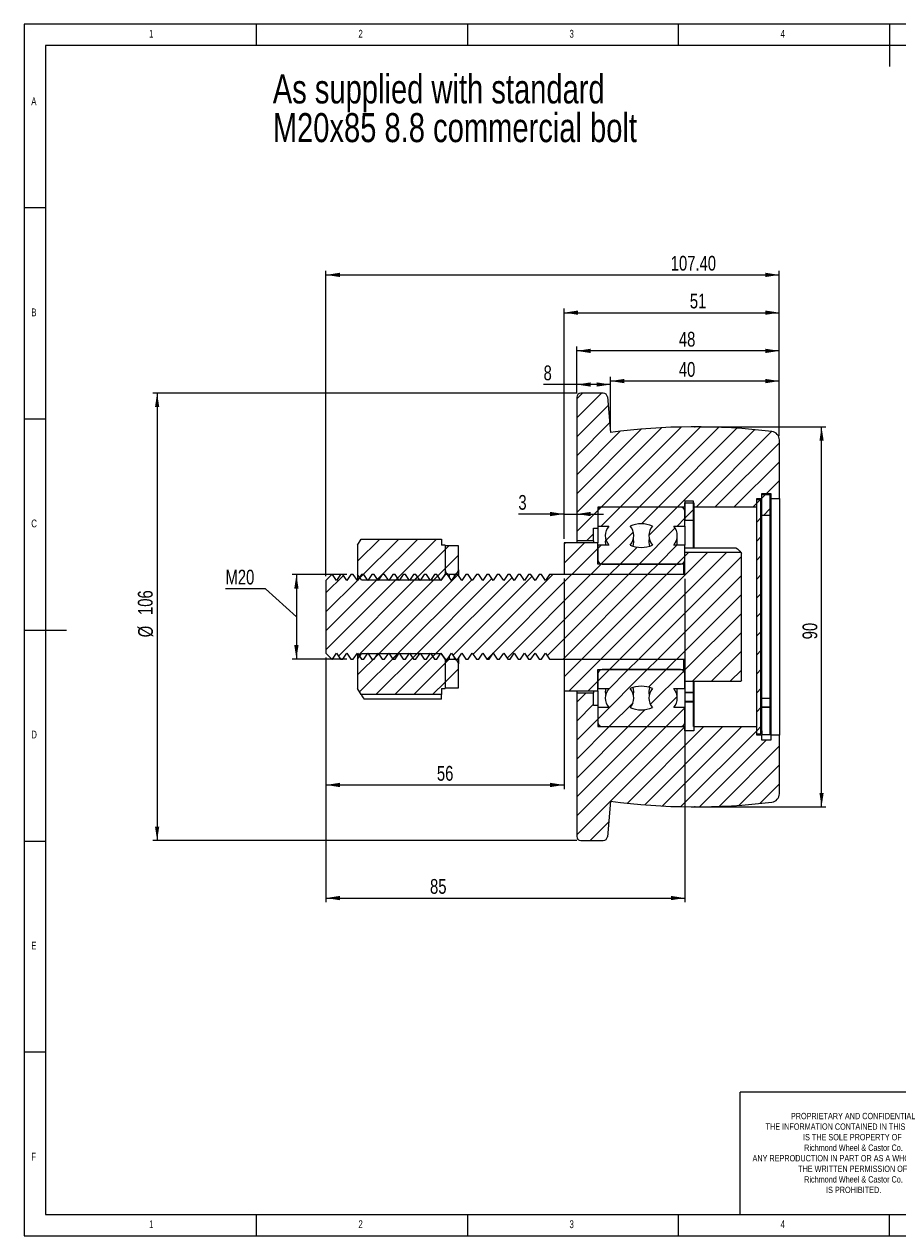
# Model space of a CAD drawing. Header units: millimetres. Extents: x 5 to 416, y 5 to 292.
# Tile 1 of 2: x 5 to 212, y 5 to 292. Entities that reach past the tile are written whole.
import ezdxf

# ---------------------------------------------------------------- set-up
doc = ezdxf.new("R2010")
doc.units = ezdxf.units.MM
doc.header["$PDSIZE"] = -1
doc.styles.add('SLDTEXTSTYLE0', font='TXT', dxfattribs={"width": 0.75})
doc.dimstyles.new('SLDDIMSTYLE0', dxfattribs={"dimtxt": 3.5, "dimasz": 3.302, "dimexe": 0, "dimexo": 0.0625, "dimgap": 0.875, "dimtad": 1, "dimrnd": 1e-09, "dimzin": 12, "dimdsep": 46, "dimtxsty": 'SLDTEXTSTYLE0', "dimsah": 1, "dimcen": 0.09, "dimadec": 0, "dimazin": 3, "dimtfac": 1, "dimtofl": 0, "dimtmove": 0, "dimatfit": 3, "dimfxl": 0, "dimfrac": 2, "dimtolj": 1, "dimtzin": 12, "dimarcsym": 0})
doc.dimstyles.new('SLDDIMSTYLE1', dxfattribs={"dimtxt": 3.5, "dimasz": 3.302, "dimexe": 0, "dimexo": 0.0625, "dimgap": 0.875, "dimtad": 1, "dimrnd": 1e-09, "dimzin": 12, "dimdsep": 46, "dimtxsty": 'SLDTEXTSTYLE0', "dimsah": 1, "dimcen": 0.09, "dimadec": 0, "dimazin": 3, "dimtfac": 1, "dimtmove": 0, "dimatfit": 0, "dimfxl": 0, "dimfrac": 2, "dimtolj": 1, "dimtzin": 12, "dimarcsym": 0})
doc.dimstyles.new('SLDDIMSTYLE2', dxfattribs={"dimtxt": 3.5, "dimasz": 3.302, "dimexe": 0, "dimexo": 0.0625, "dimgap": 0.875, "dimtad": 1, "dimrnd": 1e-09, "dimzin": 4, "dimdsep": 46, "dimtxsty": 'SLDTEXTSTYLE0', "dimsah": 1, "dimcen": 0.09, "dimadec": 0, "dimazin": 1, "dimtfac": 1, "dimtofl": 0, "dimtmove": 0, "dimatfit": 3, "dimfxl": 0, "dimfrac": 2, "dimtolj": 1, "dimtzin": 12, "dimarcsym": 0})

# ---------------------------------------------------------------- blocks, each defined once
blk = doc.blocks.new('SW_NOTE_0')
at = {"color": 0, "linetype": 'Continuous', "lineweight": 0, "char_height": 6.8792, "attachment_point": 1, "style": 'SLDTEXTSTYLE0'}
for s, insert in [('As supplied with standard', (0, 8.87)), ('M20x85 8.8 commercial bolt', (0, -0.3))]:
    blk.add_mtext(s, dxfattribs=dict(at, insert=insert))
blk = doc.blocks.new('SW_NOTE_5')
at = {"color": 0, "linetype": 'Continuous', "lineweight": 0, "char_height": 1.5, "attachment_point": 2, "style": 'SLDTEXTSTYLE0'}
for s, insert in [('PROPRIETARY AND CONFIDENTIAL', (15.73, 1.93)), ('THE INFORMATION CONTAINED IN THIS DRAWING', (15.93, -0.57)), ('Richmond Wheel & Castor Co.', (15.81, -5.57)), ('IS THE SOLE PROPERTY OF', (15.55, -3.07)), ('ANY REPRODUCTION IN PART OR AS A WHOLE WITHOUT', (15.84, -8.07)), ('THE WRITTEN PERMISSION OF', (15.62, -10.57)), ('Richmond Wheel & Castor Co.', (15.81, -13.07)), ('IS PROHIBITED.', (15.85, -15.57))]:
    blk.add_mtext(s, dxfattribs=dict(at, insert=insert))
blk = doc.blocks.new('_D')
at = {"color": 7, "linetype": 'Continuous', "lineweight": 0}
for p, q in [((164.88, 196.62), (194.88, 196.62)), ((193.88, 106.62), (193.88, 196.62)), ((164.88, 106.62), (194.88, 106.62))]:
    blk.add_line(p, q, dxfattribs=at)
for points in [[(193.88, 196.62), (193.38, 193.32), (194.39, 193.32)], [(193.88, 106.62), (194.39, 109.92), (193.38, 109.92)]]:
    blk.add_solid(points, dxfattribs=at)
at = {"color": 7, "linetype": 'Continuous', "lineweight": 0, "insert": (189.37, 146.29, 0.1), "char_height": 3.5, "attachment_point": 1, "rotation": 90, "style": 'SLDTEXTSTYLE0'}
blk.add_mtext('90', dxfattribs=at)
blk = doc.blocks.new('_D_1')
at = {"color": 7, "linetype": 'Continuous', "lineweight": 0}
for p, q in [((143.88, 196.28), (143.88, 208.47)), ((183.88, 207.47), (143.88, 207.47)), ((183.88, 194.52), (183.88, 208.47))]:
    blk.add_line(p, q, dxfattribs=at)
for points in [[(143.88, 207.47), (147.19, 206.96), (147.19, 207.98)], [(183.88, 207.47), (180.58, 207.98), (180.58, 206.96)]]:
    blk.add_solid(points, dxfattribs=at)
at = {"color": 7, "linetype": 'Continuous', "lineweight": 0, "insert": (160.08, 211.98, 0.1), "char_height": 3.5, "attachment_point": 1, "style": 'SLDTEXTSTYLE0'}
blk.add_mtext('40', dxfattribs=at)
blk = doc.blocks.new('_D_2')
at = {"color": 7, "linetype": 'Continuous', "lineweight": 0}
for p, q in [((135.88, 204.62), (135.88, 215.62)), ((183.88, 194.52), (183.88, 215.62)), ((183.88, 214.62), (135.88, 214.62))]:
    blk.add_line(p, q, dxfattribs=at)
for points in [[(135.88, 214.62), (139.19, 214.11), (139.19, 215.13)], [(183.88, 214.62), (180.58, 215.13), (180.58, 214.11)]]:
    blk.add_solid(points, dxfattribs=at)
at = {"color": 7, "linetype": 'Continuous', "lineweight": 0, "insert": (160.08, 219.13, 0.1), "char_height": 3.5, "attachment_point": 1, "style": 'SLDTEXTSTYLE0'}
blk.add_mtext('48', dxfattribs=at)
blk = doc.blocks.new('_D_3')
at = {"color": 7, "linetype": 'Continuous', "lineweight": 0}
for p, q in [((135.88, 206.65), (128.03, 206.65)), ((135.88, 204.62), (135.88, 207.65)), ((143.88, 206.65), (135.88, 206.65)), ((143.88, 196.28), (143.88, 207.65))]:
    blk.add_line(p, q, dxfattribs=at)
for points in [[(135.88, 206.65), (139.19, 206.15), (139.19, 207.16)], [(143.88, 206.65), (140.58, 207.16), (140.58, 206.15)]]:
    blk.add_solid(points, dxfattribs=at)
at = {"color": 7, "linetype": 'Continuous', "lineweight": 0, "insert": (128.03, 211.16, 0.1), "char_height": 3.5, "attachment_point": 1, "style": 'SLDTEXTSTYLE0'}
blk.add_mtext('8', dxfattribs=at)
blk = doc.blocks.new('_D_4')
at = {"color": 7, "linetype": 'Continuous', "lineweight": 0}
for p, q in [((135.88, 204.62), (35.48, 204.62)), ((36.48, 204.62), (36.48, 98.62)), ((135.88, 98.62), (35.48, 98.62))]:
    blk.add_line(p, q, dxfattribs=at)
for points in [[(36.48, 204.62), (35.98, 201.32), (36.99, 201.32)], [(36.48, 98.62), (36.99, 101.92), (35.98, 101.92)]]:
    blk.add_solid(points, dxfattribs=at)
at = {"color": 7, "linetype": 'Continuous', "lineweight": 0, "char_height": 3.5, "attachment_point": 1, "rotation": 90, "style": 'SLDTEXTSTYLE0'}
for s, insert in [('106', (31.92, 152.05, 0.1)), ('%%c', (31.97, 146.77, 0.1))]:
    blk.add_mtext(s, dxfattribs=dict(at, insert=insert))
blk = doc.blocks.new('_D_5')
at = {"color": 7, "linetype": 'Continuous', "lineweight": 0}
for p, q in [((132.88, 175.97), (122.06, 175.97)), ((132.88, 170.12), (132.88, 176.97)), ((132.88, 175.97), (135.88, 175.97)), ((135.88, 175.97), (142.23, 175.97))]:
    blk.add_line(p, q, dxfattribs=at)
for points in [[(132.88, 175.97), (129.58, 176.48), (129.58, 175.46)], [(135.88, 175.97), (139.19, 175.46), (139.19, 176.48)]]:
    blk.add_solid(points, dxfattribs=at)
at = {"color": 7, "linetype": 'Continuous', "lineweight": 0, "insert": (122.06, 180.48, 0.1), "char_height": 3.5, "attachment_point": 1, "style": 'SLDTEXTSTYLE0'}
blk.add_mtext('3', dxfattribs=at)
blk = doc.blocks.new('_D_6')
at = {"color": 7, "linetype": 'Continuous', "lineweight": 0}
for p, q in [((132.88, 170.12), (132.88, 224.67)), ((183.88, 194.52), (183.88, 224.67)), ((132.88, 223.67), (183.88, 223.67))]:
    blk.add_line(p, q, dxfattribs=at)
for points in [[(132.88, 223.67), (136.19, 223.17), (136.19, 224.18)], [(183.88, 223.67), (180.58, 224.18), (180.58, 223.17)]]:
    blk.add_solid(points, dxfattribs=at)
at = {"color": 7, "linetype": 'Continuous', "lineweight": 0, "insert": (162.68, 228.19, 0.1), "char_height": 3.5, "attachment_point": 1, "style": 'SLDTEXTSTYLE0'}
blk.add_mtext('51', dxfattribs=at)
blk = doc.blocks.new('_D_7')
at = {"color": 7, "linetype": 'Continuous', "lineweight": 0}
for p, q in [((76.48, 161.24), (76.48, 233.62)), ((76.48, 232.62), (183.88, 232.62)), ((183.88, 194.52), (183.88, 233.62))]:
    blk.add_line(p, q, dxfattribs=at)
for points in [[(76.48, 232.62), (79.79, 232.11), (79.79, 233.13)], [(183.88, 232.62), (180.58, 233.13), (180.58, 232.11)]]:
    blk.add_solid(points, dxfattribs=at)
at = {"color": 7, "linetype": 'Continuous', "lineweight": 0, "insert": (158.15, 237.13, 0.1), "char_height": 3.5, "attachment_point": 1, "style": 'SLDTEXTSTYLE0'}
blk.add_mtext('107.40', dxfattribs=at)
blk = doc.blocks.new('_D_8')
at = {"color": 7, "linetype": 'Continuous', "lineweight": 0}
for p, q in [((132.88, 160.72), (132.88, 110.79)), ((76.48, 141.99), (76.48, 110.79)), ((76.48, 111.79), (132.88, 111.79))]:
    blk.add_line(p, q, dxfattribs=at)
for points in [[(76.48, 111.79), (79.79, 111.28), (79.79, 112.3)], [(132.88, 111.79), (129.58, 112.3), (129.58, 111.28)]]:
    blk.add_solid(points, dxfattribs=at)
at = {"color": 7, "linetype": 'Continuous', "lineweight": 0, "insert": (102.76, 116.3, 0.1), "char_height": 3.5, "attachment_point": 1, "style": 'SLDTEXTSTYLE0'}
blk.add_mtext('56', dxfattribs=at)
blk = doc.blocks.new('_D_9')
at = {"color": 7, "linetype": 'Continuous', "lineweight": 0}
for p, q in [((161.48, 160.62), (161.48, 84)), ((76.48, 141.99), (76.48, 84)), ((76.48, 85), (161.48, 85))]:
    blk.add_line(p, q, dxfattribs=at)
for points in [[(76.48, 85), (79.79, 84.49), (79.79, 85.51)], [(161.48, 85), (158.18, 85.51), (158.18, 84.49)]]:
    blk.add_solid(points, dxfattribs=at)
at = {"color": 7, "linetype": 'Continuous', "lineweight": 0, "insert": (101.13, 89.51, 0.1), "char_height": 3.5, "attachment_point": 1, "style": 'SLDTEXTSTYLE0'}
blk.add_mtext('85', dxfattribs=at)
blk = doc.blocks.new('_D_10')
at = {"color": 7, "linetype": 'Continuous', "lineweight": 0}
for p, q in [((81.4, 161.62), (68.48, 161.62)), ((69.48, 161.62), (69.48, 141.62)), ((62.14, 158.26), (52.68, 158.26)), ((69.48, 151.62), (62.14, 158.26)), ((81.4, 141.62), (68.48, 141.62))]:
    blk.add_line(p, q, dxfattribs=at)
for points in [[(69.48, 161.62), (68.97, 158.32), (69.98, 158.32)], [(69.48, 141.62), (69.98, 144.92), (68.97, 144.92)]]:
    blk.add_solid(points, dxfattribs=at)
at = {"color": 7, "linetype": 'Continuous', "lineweight": 0, "insert": (52.68, 162.78, 0.1), "char_height": 3.5, "attachment_point": 1, "style": 'SLDTEXTSTYLE0'}
blk.add_mtext('M20', dxfattribs=at)

msp = doc.modelspace()

# ---------------------------------------------------------------- hatches: boundary and pattern name
at = {"linetype": 'Continuous', "lineweight": 0}
h = msp.add_hatch(dxfattribs=at)
h.set_pattern_fill('ANSI31', style=0)
edge = h.paths.add_edge_path(flags=0)
edge.add_arc((142.15, 203.618), 1, 5, 90)
edge.add_line((142.15, 204.618), (136.884, 204.618))
edge.add_arc((136.884, 203.618), 1, 90, 180)
edge.add_line((135.884, 203.618), (135.884, 169.618))
edge.add_line((135.884, 169.618), (139.884, 169.618))
edge.add_line((139.884, 169.618), (139.884, 172.618))
edge.add_line((139.884, 172.618), (140.884, 172.618))
edge.add_line((140.884, 172.618), (140.884, 177.618))
edge.add_line((140.884, 177.618), (161.484, 177.618))
edge.add_line((161.484, 177.618), (161.484, 178.618))
edge.add_line((161.484, 178.618), (163.634, 178.618))
edge.add_line((163.634, 178.618), (163.634, 177.618))
edge.add_line((163.634, 177.618), (178.534, 177.618))
edge.add_line((178.534, 177.618), (178.534, 179.618))
edge.add_line((178.534, 179.618), (179.734, 179.618))
edge.add_line((179.734, 179.618), (179.734, 180.868))
edge.add_line((179.734, 180.868), (181.884, 180.868))
edge.add_line((181.884, 180.868), (181.884, 179.618))
edge.add_line((181.884, 179.618), (183.884, 179.618))
edge.add_line((183.884, 179.618), (183.884, 193.519))
edge.add_arc((181.884, 193.519), 2, 0, 83.0143)
edge.add_arc((163.884, 46.618), 150, 83.0143, 97.66226)
edge.add_line((143.884, 195.279), (143.146, 203.705))
h = msp.add_hatch(dxfattribs=at)
h.set_pattern_fill('ANSI31', style=0)
h.paths.add_polyline_path([(161.484, 179.118), (161.484, 174.418), (163.484, 174.418), (163.484, 179.118)], flags=0)
h = msp.add_hatch(dxfattribs=at)
h.set_pattern_fill('ANSI31', style=0)
h.paths.add_polyline_path([(178.534, 123.868), (179.534, 123.868), (179.534, 179.368), (178.534, 179.368)], flags=0)
h = msp.add_hatch(dxfattribs=at)
h.set_pattern_fill('ANSI31', style=0)
h.paths.add_polyline_path([(181.734, 175.618), (181.734, 180.618), (179.734, 180.618), (179.734, 175.618)], flags=0)
h = msp.add_hatch(dxfattribs=at)
h.set_pattern_fill('ANSI31', style=0)
edge = h.paths.add_edge_path(flags=0)
edge.add_line((141.884, 164.118), (160.484, 164.118))
edge.add_arc((160.484, 165.118), 1, 270, 360)
edge.add_line((161.484, 165.118), (161.484, 168.618))
edge.add_line((161.484, 168.618), (158.849, 168.618))
edge.add_arc((156.334, 170.868), 3.375, 318.18969, 401.81031)
edge.add_line((158.849, 173.118), (161.484, 173.118))
edge.add_line((161.484, 173.118), (161.484, 176.618))
edge.add_arc((160.484, 176.618), 1, 0, 90)
edge.add_line((160.484, 177.618), (141.884, 177.618))
edge.add_arc((141.884, 176.618), 1, 90, 180)
edge.add_line((140.884, 176.618), (140.884, 173.118))
edge.add_line((140.884, 173.118), (143.518, 173.118))
edge.add_arc((146.034, 170.868), 3.375, 138.18969, 221.81031)
edge.add_line((143.518, 168.618), (140.884, 168.618))
edge.add_line((140.884, 168.618), (140.884, 165.118))
edge.add_arc((141.884, 165.118), 1, 180, 270)
edge = h.paths.add_edge_path(flags=0)
edge.add_arc((151.184, 174.778), 6.71, 246.81333, 293.18667, ccw=False)
edge.add_arc((146.034, 170.868), 3.375, 317.99926, 401.90512)
edge.add_arc((151.184, 166.952), 6.71, 66.8483, 113.1517, ccw=False)
edge.add_arc((156.334, 170.868), 3.375, 138.09488, 222.00074)
h = msp.add_hatch(dxfattribs=at)
h.set_pattern_fill('ANSI31', style=0)
h.paths.add_polyline_path([(83.984, 168.618), (83.984, 161.618), (84.859, 160.368), (103.783, 160.368), (104.658, 161.618), (104.684, 161.618), (104.684, 168.618), (103.884, 168.618), (103.884, 170.051), (84.811, 170.051)], flags=0)
h = msp.add_hatch(dxfattribs=at)
h.set_pattern_fill('ANSI31', style=0)
h.paths.add_polyline_path([(161.484, 136.348), (174.728, 136.348), (174.884, 136.618), (174.884, 166.618), (174.728, 166.888), (161.484, 166.888), (161.484, 161.618), (129.446, 161.618), (128.484, 160.244), (127.522, 161.618), (126.97, 161.618), (126.008, 160.244), (125.045, 161.618), (124.493, 161.618), (123.531, 160.244), (122.569, 161.618), (122.017, 161.618), (121.055, 160.244), (120.093, 161.618), (119.541, 161.618), (118.579, 160.244), (117.617, 161.618), (117.065, 161.618), (116.103, 160.244), (115.141, 161.618), (114.589, 161.618), (113.627, 160.244), (112.664, 161.618), (112.112, 161.618), (111.15, 160.244), (110.188, 161.618), (109.636, 161.618), (108.674, 160.244), (107.712, 161.618), (107.16, 161.618), (106.198, 160.244), (105.236, 161.618), (104.684, 161.618), (103.722, 160.244), (102.76, 161.618), (102.208, 161.618), (101.246, 160.244), (100.284, 161.618), (99.731, 161.618), (98.769, 160.244), (97.807, 161.618), (97.255, 161.618), (96.293, 160.244), (95.331, 161.618), (94.779, 161.618), (93.817, 160.244), (92.855, 161.618), (92.303, 161.618), (91.341, 160.244), (90.379, 161.618), (89.827, 161.618), (88.865, 160.244), (87.903, 161.618), (87.351, 161.618), (86.388, 160.244), (85.426, 161.618), (84.874, 161.618), (83.912, 160.244), (82.95, 161.618), (82.398, 161.618), (81.436, 160.244), (80.474, 161.618), (79.922, 161.618), (78.96, 160.244), (77.998, 161.618), (77.858, 161.618), (76.484, 160.244), (76.484, 142.992), (77.858, 141.618), (77.998, 141.618), (78.96, 142.992), (79.922, 141.618), (80.474, 141.618), (81.436, 142.992), (82.398, 141.618), (82.95, 141.618), (83.912, 142.992), (84.874, 141.618), (85.426, 141.618), (86.388, 142.992), (87.351, 141.618), (87.903, 141.618), (88.865, 142.992), (89.827, 141.618), (90.379, 141.618), (91.341, 142.992), (92.303, 141.618), (92.855, 141.618), (93.817, 142.992), (94.779, 141.618), (95.331, 141.618), (96.293, 142.992), (97.255, 141.618), (97.807, 141.618), (98.769, 142.992), (99.731, 141.618), (100.284, 141.618), (101.246, 142.992), (102.208, 141.618), (102.76, 141.618), (103.722, 142.992), (104.684, 141.618), (105.236, 141.618), (106.198, 142.992), (107.16, 141.618), (107.712, 141.618), (108.674, 142.992), (109.636, 141.618), (110.188, 141.618), (111.15, 142.992), (112.112, 141.618), (112.664, 141.618), (113.627, 142.992), (114.589, 141.618), (115.141, 141.618), (116.103, 142.992), (117.065, 141.618), (117.617, 141.618), (118.579, 142.992), (119.541, 141.618), (120.093, 141.618), (121.055, 142.992), (122.017, 141.618), (122.569, 141.618), (123.531, 142.992), (124.493, 141.618), (125.045, 141.618), (126.008, 142.992), (126.97, 141.618), (127.522, 141.618), (128.484, 142.992), (129.446, 141.618), (161.484, 141.618)], flags=0)
h = msp.add_hatch(dxfattribs=at)
h.set_pattern_fill('ANSI31', style=0)
edge = h.paths.add_edge_path(flags=0)
edge.add_line((107.884, 168.418), (104.684, 168.418))
edge.add_line((104.684, 168.418), (104.684, 162.718))
edge.add_arc((105.684, 162.718), 1, 180, 270)
edge.add_line((105.684, 161.718), (106.884, 161.718))
edge.add_arc((106.884, 162.718), 1, 270, 360)
edge.add_line((107.884, 162.718), (107.884, 168.418))
h = msp.add_hatch(dxfattribs=at)
h.set_pattern_fill('ANSI31', style=0)
h.paths.add_polyline_path([(132.884, 169.118), (132.884, 161.718), (161.284, 161.718), (161.284, 164.118), (140.884, 164.118), (140.884, 169.118)], flags=0)
h = msp.add_hatch(dxfattribs=at)
h.set_pattern_fill('ANSI31', style=0)
h.paths.add_polyline_path([(84.811, 133.185), (103.884, 133.185), (103.884, 134.618), (104.684, 134.618), (104.684, 141.618), (104.658, 141.618), (103.783, 142.868), (84.859, 142.868), (83.984, 141.618), (83.984, 134.618)], flags=0)
h = msp.add_hatch(dxfattribs=at)
h.set_pattern_fill('ANSI31', style=0)
edge = h.paths.add_edge_path(flags=0)
edge.add_line((104.684, 134.818), (107.884, 134.818))
edge.add_line((107.884, 134.818), (107.884, 140.518))
edge.add_arc((106.884, 140.518), 1, 0, 90)
edge.add_line((106.884, 141.518), (105.684, 141.518))
edge.add_arc((105.684, 140.518), 1, 90, 180)
edge.add_line((104.684, 140.518), (104.684, 134.818))
h = msp.add_hatch(dxfattribs=at)
h.set_pattern_fill('ANSI31', style=0)
h.paths.add_polyline_path([(132.884, 141.518), (132.884, 134.118), (140.884, 134.118), (140.884, 139.118), (161.284, 139.118), (161.284, 141.518)], flags=0)
h = msp.add_hatch(dxfattribs=at)
h.set_pattern_fill('ANSI31', style=0)
edge = h.paths.add_edge_path(flags=0)
edge.add_line((140.884, 138.118), (140.884, 134.618))
edge.add_line((140.884, 134.618), (143.518, 134.618))
edge.add_arc((146.034, 132.368), 3.375, 138.18969, 221.81031)
edge.add_line((143.518, 130.118), (140.884, 130.118))
edge.add_line((140.884, 130.118), (140.884, 126.618))
edge.add_arc((141.884, 126.618), 1, 180, 270)
edge.add_line((141.884, 125.618), (160.484, 125.618))
edge.add_arc((160.484, 126.618), 1, 270, 360)
edge.add_line((161.484, 126.618), (161.484, 130.118))
edge.add_line((161.484, 130.118), (158.849, 130.118))
edge.add_arc((156.334, 132.368), 3.375, 318.18969, 401.81031)
edge.add_line((158.849, 134.618), (161.484, 134.618))
edge.add_line((161.484, 134.618), (161.484, 138.118))
edge.add_arc((160.484, 138.118), 1, 0, 90)
edge.add_line((160.484, 139.118), (141.884, 139.118))
edge.add_arc((141.884, 138.118), 1, 90, 180)
edge = h.paths.add_edge_path(flags=0)
edge.add_arc((151.184, 136.283), 6.71, 246.8483, 293.1517, ccw=False)
edge.add_arc((146.034, 132.368), 3.375, 318.09488, 402.00074)
edge.add_arc((151.184, 128.458), 6.71, 66.81333, 113.18667, ccw=False)
edge.add_arc((156.334, 132.368), 3.375, 137.99926, 221.90512)
h = msp.add_hatch(dxfattribs=at)
h.set_pattern_fill('ANSI31', style=0)
edge = h.paths.add_edge_path(flags=0)
edge.add_arc((163.884, 256.618), 150, 262.33774, 276.9857)
edge.add_arc((181.884, 109.717), 2, 276.9857, 360)
edge.add_line((183.884, 109.717), (183.884, 123.618))
edge.add_line((183.884, 123.618), (181.884, 123.618))
edge.add_line((181.884, 123.618), (181.884, 122.368))
edge.add_line((181.884, 122.368), (179.734, 122.368))
edge.add_line((179.734, 122.368), (179.734, 123.618))
edge.add_line((179.734, 123.618), (178.534, 123.618))
edge.add_line((178.534, 123.618), (178.534, 125.618))
edge.add_line((178.534, 125.618), (163.634, 125.618))
edge.add_line((163.634, 125.618), (163.634, 124.618))
edge.add_line((163.634, 124.618), (161.484, 124.618))
edge.add_line((161.484, 124.618), (161.484, 125.618))
edge.add_line((161.484, 125.618), (140.884, 125.618))
edge.add_line((140.884, 125.618), (140.884, 130.618))
edge.add_line((140.884, 130.618), (139.884, 130.618))
edge.add_line((139.884, 130.618), (139.884, 133.618))
edge.add_line((139.884, 133.618), (135.884, 133.618))
edge.add_line((135.884, 133.618), (135.884, 99.618))
edge.add_arc((136.884, 99.618), 1, 180, 270)
edge.add_line((136.884, 98.618), (142.15, 98.618))
edge.add_arc((142.15, 99.618), 1, 270, 355)
edge.add_line((143.146, 99.531), (143.884, 107.957))

# ---------------------------------------------------------------- linework, layer by layer
at = {"color": 7, "linetype": 'Continuous', "lineweight": 0}
for p, q in [((415, 292), (5, 292)), ((5, 292), (5, 5)), ((60, 287), (60, 292)), ((110, 292), (110, 287)), ((160, 287), (160, 292)), ((210, 292), (210, 282)), ((410, 287), (10, 287)), ((10, 287), (10, 10)), ((10, 248.5), (5, 248.5)), ((5, 198.5), (10, 198.5)), ((5, 148.5), (15, 148.5)), ((5, 98.5), (10, 98.5)), ((10, 48.5), (5, 48.5)), ((282.4, 39), (174.59, 39)), ((174.59, 10), (174.59, 39)), ((10, 10), (227.8, 10)), ((60, 5), (60, 10)), ((110, 10), (110, 5)), ((160, 5), (160, 10)), ((210, 5), (210, 10)), ((5, 5), (415, 5))]:
    msp.add_line(p, q, dxfattribs=at)
at = {"color": 7, "linetype": 'Continuous', "lineweight": 15}
for p, q in [((142.15, 204.618), (136.884, 204.618)), ((135.884, 203.618), (135.884, 169.618)), ((143.146, 203.705), (143.884, 195.279)), ((183.884, 179.618), (183.884, 193.519)), ((179.734, 180.868), (181.884, 180.868)), ((179.734, 179.618), (179.734, 180.868)), ((181.884, 180.868), (181.884, 179.618)), ((161.484, 179.118), (163.484, 179.118)), ((161.484, 179.118), (161.484, 174.418)), ((161.484, 178.618), (163.634, 178.618)), ((161.484, 177.618), (161.484, 178.618)), ((163.484, 179.118), (163.484, 174.418)), ((163.634, 178.618), (163.634, 177.618)), ((178.534, 179.618), (179.734, 179.618)), ((178.534, 177.618), (178.534, 179.618)), ((179.534, 179.368), (178.534, 179.368)), ((178.534, 123.868), (178.534, 179.368)), ((179.534, 123.868), (179.534, 179.368)), ((179.734, 180.618), (181.734, 180.618)), ((179.734, 175.618), (179.734, 180.618)), ((181.734, 175.618), (181.734, 180.618)), ((181.884, 179.618), (183.884, 179.618)), ((181.884, 179.618), (181.884, 123.618)), ((183.884, 179.618), (183.884, 123.618)), ((161.484, 177.618), (140.884, 177.618)), ((140.884, 177.618), (140.884, 172.618)), ((140.884, 176.618), (140.884, 173.118)), ((160.484, 177.618), (141.884, 177.618)), ((161.484, 173.118), (161.484, 176.618)), ((178.534, 177.618), (163.634, 177.618)), ((163.634, 177.618), (163.634, 167.975)), ((179.734, 132.3), (179.734, 175.618)), ((181.734, 175.618), (179.734, 175.618)), ((181.734, 132.3), (181.734, 175.618)), ((139.884, 172.618), (140.884, 172.618)), ((139.884, 169.618), (139.884, 172.618)), ((140.884, 173.118), (143.518, 173.118)), ((140.884, 172.618), (140.884, 169.118)), ((158.849, 173.118), (161.484, 173.118)), ((163.484, 174.418), (161.484, 174.418)), ((161.484, 173.118), (161.484, 168.618)), ((163.484, 174.418), (163.484, 167.975)), ((83.984, 168.618), (84.811, 170.051)), ((84.811, 170.051), (103.884, 170.051)), ((103.884, 170.051), (103.884, 168.618)), ((139.884, 169.618), (135.884, 169.618)), ((135.884, 169.618), (135.884, 169.118)), ((139.884, 169.618), (139.884, 169.118)), ((83.984, 168.618), (83.984, 161.618)), ((104.684, 168.618), (103.884, 168.618)), ((104.684, 168.618), (104.684, 161.618)), ((107.884, 168.418), (104.684, 168.418)), ((104.684, 168.418), (104.684, 162.718)), ((107.884, 162.718), (107.884, 168.418)), ((140.884, 169.118), (132.884, 169.118)), ((132.884, 169.118), (132.884, 161.718)), ((140.884, 164.118), (140.884, 169.118)), ((140.884, 168.618), (140.884, 165.118)), ((143.518, 168.618), (140.884, 168.618)), ((161.484, 168.618), (158.849, 168.618)), ((161.484, 165.118), (161.484, 168.618)), ((161.484, 167.975), (173.544, 167.975)), ((174.728, 166.888), (161.484, 166.888)), ((161.484, 161.618), (161.484, 166.888)), ((174.728, 166.888), (174.884, 166.618)), ((174.884, 136.618), (174.884, 166.618)), ((161.284, 164.118), (140.884, 164.118)), ((141.884, 164.118), (160.484, 164.118)), ((161.284, 161.718), (161.284, 164.118)), ((77.858, 161.618), (76.484, 160.244)), ((77.998, 161.618), (77.858, 161.618)), ((78.96, 160.244), (77.998, 161.618)), ((79.922, 161.618), (78.96, 160.244)), ((80.474, 161.618), (79.922, 161.618)), ((81.436, 160.244), (80.474, 161.618)), ((82.398, 161.618), (81.436, 160.244)), ((82.95, 161.618), (82.398, 161.618)), ((83.912, 160.244), (82.95, 161.618)), ((84.874, 161.618), (83.912, 160.244)), ((84.859, 160.368), (83.984, 161.618)), ((83.984, 161.618), (83.984, 160.346)), ((85.426, 161.618), (84.874, 161.618)), ((86.388, 160.244), (85.426, 161.618)), ((87.351, 161.618), (86.388, 160.244)), ((87.903, 161.618), (87.351, 161.618)), ((88.865, 160.244), (87.903, 161.618)), ((89.827, 161.618), (88.865, 160.244)), ((90.379, 161.618), (89.827, 161.618)), ((91.341, 160.244), (90.379, 161.618)), ((92.303, 161.618), (91.341, 160.244)), ((92.855, 161.618), (92.303, 161.618)), ((93.817, 160.244), (92.855, 161.618)), ((94.779, 161.618), (93.817, 160.244)), ((95.331, 161.618), (94.779, 161.618)), ((96.293, 160.244), (95.331, 161.618)), ((97.255, 161.618), (96.293, 160.244)), ((97.807, 161.618), (97.255, 161.618)), ((98.769, 160.244), (97.807, 161.618)), ((99.731, 161.618), (98.769, 160.244)), ((100.284, 161.618), (99.731, 161.618)), ((101.246, 160.244), (100.284, 161.618)), ((102.208, 161.618), (101.246, 160.244)), ((102.76, 161.618), (102.208, 161.618)), ((103.722, 160.244), (102.76, 161.618)), ((104.684, 161.618), (103.722, 160.244)), ((104.658, 161.618), (103.783, 160.368)), ((104.658, 161.618), (104.658, 161.581)), ((104.684, 161.618), (104.658, 161.618)), ((104.684, 161.618), (104.684, 161.618)), ((105.236, 161.618), (104.684, 161.618)), ((106.198, 160.244), (105.236, 161.618)), ((105.684, 161.718), (106.884, 161.718)), ((107.16, 161.618), (106.198, 160.244)), ((107.712, 161.618), (107.16, 161.618)), ((108.674, 160.244), (107.712, 161.618)), ((107.884, 162.718), (107.884, 161.373)), ((109.636, 161.618), (108.674, 160.244)), ((110.188, 161.618), (109.636, 161.618)), ((111.15, 160.244), (110.188, 161.618)), ((112.112, 161.618), (111.15, 160.244)), ((112.664, 161.618), (112.112, 161.618)), ((113.627, 160.244), (112.664, 161.618)), ((114.589, 161.618), (113.627, 160.244)), ((115.141, 161.618), (114.589, 161.618)), ((116.103, 160.244), (115.141, 161.618)), ((117.065, 161.618), (116.103, 160.244)), ((117.617, 161.618), (117.065, 161.618)), ((118.579, 160.244), (117.617, 161.618)), ((119.541, 161.618), (118.579, 160.244)), ((120.093, 161.618), (119.541, 161.618)), ((121.055, 160.244), (120.093, 161.618)), ((122.017, 161.618), (121.055, 160.244)), ((122.569, 161.618), (122.017, 161.618)), ((123.531, 160.244), (122.569, 161.618)), ((124.493, 161.618), (123.531, 160.244)), ((125.045, 161.618), (124.493, 161.618)), ((126.008, 160.244), (125.045, 161.618)), ((126.97, 161.618), (126.008, 160.244)), ((127.522, 161.618), (126.97, 161.618)), ((128.484, 160.244), (127.522, 161.618)), ((129.446, 161.618), (128.484, 160.244)), ((161.484, 161.618), (129.446, 161.618)), ((132.884, 161.718), (161.284, 161.718)), ((132.884, 161.718), (132.884, 161.618)), ((161.284, 161.718), (161.284, 161.618)), ((76.484, 160.244), (76.484, 142.992)), ((84.859, 160.368), (103.783, 160.368)), ((103.783, 160.368), (103.783, 160.331)), ((76.484, 142.992), (77.858, 141.618)), ((77.858, 141.618), (77.998, 141.618)), ((77.998, 141.618), (78.96, 142.992)), ((78.96, 142.992), (79.922, 141.618)), ((79.922, 141.618), (80.474, 141.618)), ((80.474, 141.618), (81.436, 142.992)), ((81.436, 142.992), (82.398, 141.618)), ((82.398, 141.618), (82.95, 141.618)), ((82.95, 141.618), (83.912, 142.992)), ((83.912, 142.992), (84.874, 141.618)), ((83.984, 142.89), (83.984, 141.618)), ((83.984, 141.618), (84.859, 142.868)), ((83.984, 141.618), (83.984, 134.618)), ((103.783, 142.868), (84.859, 142.868)), ((84.874, 141.618), (85.426, 141.618)), ((85.426, 141.618), (86.388, 142.992)), ((86.388, 142.992), (87.351, 141.618)), ((87.351, 141.618), (87.903, 141.618)), ((87.903, 141.618), (88.865, 142.992)), ((88.865, 142.992), (89.827, 141.618)), ((89.827, 141.618), (90.379, 141.618)), ((90.379, 141.618), (91.341, 142.992)), ((91.341, 142.992), (92.303, 141.618)), ((92.303, 141.618), (92.855, 141.618)), ((92.855, 141.618), (93.817, 142.992)), ((93.817, 142.992), (94.779, 141.618)), ((94.779, 141.618), (95.331, 141.618)), ((95.331, 141.618), (96.293, 142.992)), ((96.293, 142.992), (97.255, 141.618)), ((97.255, 141.618), (97.807, 141.618)), ((97.807, 141.618), (98.769, 142.992)), ((98.769, 142.992), (99.731, 141.618)), ((99.731, 141.618), (100.284, 141.618)), ((100.284, 141.618), (101.246, 142.992)), ((101.246, 142.992), (102.208, 141.618)), ((102.208, 141.618), (102.76, 141.618)), ((102.76, 141.618), (103.722, 142.992)), ((103.722, 142.992), (104.684, 141.618)), ((103.783, 142.904), (103.783, 142.868)), ((103.783, 142.868), (104.658, 141.618)), ((104.658, 141.654), (104.658, 141.618)), ((104.658, 141.618), (104.684, 141.618)), ((104.684, 141.618), (104.684, 134.618)), ((104.684, 141.618), (104.684, 141.618)), ((104.684, 141.618), (105.236, 141.618)), ((105.236, 141.618), (106.198, 142.992)), ((106.884, 141.518), (105.684, 141.518)), ((106.198, 142.992), (107.16, 141.618)), ((107.16, 141.618), (107.712, 141.618)), ((107.712, 141.618), (108.674, 142.992)), ((107.884, 141.863), (107.884, 140.518)), ((108.674, 142.992), (109.636, 141.618)), ((109.636, 141.618), (110.188, 141.618)), ((110.188, 141.618), (111.15, 142.992)), ((111.15, 142.992), (112.112, 141.618)), ((112.112, 141.618), (112.664, 141.618)), ((112.664, 141.618), (113.627, 142.992)), ((113.627, 142.992), (114.589, 141.618)), ((114.589, 141.618), (115.141, 141.618)), ((115.141, 141.618), (116.103, 142.992)), ((116.103, 142.992), (117.065, 141.618)), ((117.065, 141.618), (117.617, 141.618)), ((117.617, 141.618), (118.579, 142.992)), ((118.579, 142.992), (119.541, 141.618)), ((119.541, 141.618), (120.093, 141.618)), ((120.093, 141.618), (121.055, 142.992)), ((121.055, 142.992), (122.017, 141.618)), ((122.017, 141.618), (122.569, 141.618)), ((122.569, 141.618), (123.531, 142.992)), ((123.531, 142.992), (124.493, 141.618)), ((124.493, 141.618), (125.045, 141.618)), ((125.045, 141.618), (126.008, 142.992)), ((126.008, 142.992), (126.97, 141.618)), ((126.97, 141.618), (127.522, 141.618)), ((127.522, 141.618), (128.484, 142.992)), ((128.484, 142.992), (129.446, 141.618)), ((129.446, 141.618), (161.484, 141.618)), ((132.884, 141.618), (132.884, 141.518)), ((161.284, 141.518), (132.884, 141.518)), ((132.884, 141.518), (132.884, 134.118)), ((161.284, 141.618), (161.284, 141.518)), ((161.284, 139.118), (161.284, 141.518)), ((161.484, 136.348), (161.484, 141.618)), ((104.684, 140.518), (104.684, 134.818)), ((107.884, 134.818), (107.884, 140.518)), ((140.884, 139.118), (161.284, 139.118)), ((140.884, 134.118), (140.884, 139.118)), ((140.884, 138.118), (140.884, 134.618)), ((160.484, 139.118), (141.884, 139.118)), ((161.484, 134.618), (161.484, 138.118)), ((161.484, 136.348), (174.728, 136.348)), ((163.484, 136.348), (163.484, 133.717)), ((163.634, 136.348), (163.634, 125.618)), ((174.884, 136.618), (174.728, 136.348)), ((84.811, 133.185), (83.984, 134.618)), ((103.884, 133.185), (84.811, 133.185)), ((103.884, 132.145), (85.502, 132.145)), ((103.884, 134.618), (104.684, 134.618)), ((103.884, 134.618), (103.884, 133.185)), ((103.884, 132.145), (103.884, 133.185)), ((104.684, 134.818), (107.884, 134.818)), ((132.884, 134.118), (140.884, 134.118)), ((135.884, 134.118), (135.884, 133.618)), ((135.884, 133.618), (139.884, 133.618)), ((135.884, 133.618), (135.884, 99.618)), ((139.884, 134.118), (139.884, 133.618)), ((139.884, 130.618), (139.884, 133.618)), ((140.884, 134.618), (143.518, 134.618)), ((140.884, 134.118), (140.884, 130.618)), ((158.849, 134.618), (161.484, 134.618)), ((161.484, 134.618), (161.484, 133.717)), ((163.484, 133.717), (161.484, 133.717)), ((161.484, 133.717), (161.484, 133.703)), ((161.484, 133.703), (163.484, 133.703)), ((161.484, 133.703), (161.484, 131.629)), ((163.484, 133.717), (163.484, 133.703)), ((163.484, 133.703), (163.484, 131.629)), ((181.734, 132.3), (179.734, 132.3)), ((179.734, 132.287), (179.734, 132.3)), ((181.734, 132.287), (179.734, 132.287)), ((179.734, 130.23), (179.734, 132.287)), ((181.734, 132.287), (181.734, 132.3)), ((181.734, 130.23), (181.734, 132.287)), ((140.884, 130.618), (139.884, 130.618)), ((140.884, 130.618), (140.884, 125.618)), ((140.884, 130.118), (140.884, 126.618)), ((143.518, 130.118), (140.884, 130.118)), ((161.484, 130.118), (158.849, 130.118)), ((161.484, 131.629), (163.484, 131.629)), ((161.484, 131.629), (161.484, 131.505)), ((161.484, 131.505), (163.484, 131.505)), ((161.484, 131.505), (161.484, 130.928)), ((161.484, 130.928), (161.484, 130.118)), ((161.484, 126.618), (161.484, 130.118)), ((163.484, 131.629), (163.484, 131.505)), ((163.484, 131.505), (163.484, 125.635)), ((181.734, 130.23), (179.734, 130.23)), ((179.734, 130.107), (179.734, 130.23)), ((181.734, 130.107), (179.734, 130.107)), ((179.734, 124.608), (179.734, 130.107)), ((181.734, 130.107), (181.734, 130.23)), ((181.734, 123.644), (181.734, 130.107)), ((161.484, 126.597), (161.484, 125.618)), ((140.884, 125.618), (161.484, 125.618)), ((141.884, 125.618), (160.484, 125.618)), ((161.484, 124.618), (161.484, 125.618)), ((163.634, 124.618), (161.484, 124.618)), ((163.634, 125.618), (178.534, 125.618)), ((163.634, 125.618), (163.634, 124.618)), ((178.534, 123.618), (178.534, 125.618)), ((178.534, 123.868), (179.534, 123.868)), ((179.734, 123.618), (178.534, 123.618)), ((179.734, 124.608), (179.734, 123.618)), ((181.734, 123.644), (179.734, 123.644)), ((179.734, 122.368), (179.734, 123.618)), ((183.884, 123.618), (181.884, 123.618)), ((181.884, 123.618), (181.884, 122.368)), ((183.884, 109.717), (183.884, 123.618)), ((181.884, 122.368), (179.734, 122.368)), ((143.884, 107.957), (143.146, 99.531)), ((136.884, 98.618), (142.15, 98.618))]:
    msp.add_line(p, q, dxfattribs=at)
at = {"color": 8, "linetype": 'Continuous', "lineweight": 15}
for p, q in [((105.684, 161.718), (105.684, 160.978)), ((106.884, 161.718), (106.884, 161.223)), ((105.684, 142.257), (105.684, 141.518)), ((106.884, 142.013), (106.884, 141.518))]:
    msp.add_line(p, q, dxfattribs=at)
at = {"color": 7, "linetype": 'Continuous', "lineweight": 15, "flags": 128}
for points in [[(149.242, 168.355), (149.351, 168.782), (149.409, 169.403)], [(149.409, 169.403), (149.351, 170.023), (149.328, 170.135)], [(159.616, 168.618), (159.651, 168.782), (159.709, 169.403)], [(159.709, 169.403), (159.651, 170.023), (159.628, 170.135)], [(149.409, 133.833), (149.351, 134.453), (149.242, 134.881)], [(149.328, 133.101), (149.351, 133.213), (149.409, 133.833)], [(159.709, 133.833), (159.651, 134.453), (159.616, 134.618)], [(159.628, 133.101), (159.651, 133.213), (159.709, 133.833)]]:
    msp.add_lwpolyline(points, dxfattribs=at)
at = {"color": 7, "linetype": 'Continuous', "lineweight": 15}
for centre, radius, start, end in [((136.884, 203.618), 1, 90, 180), ((142.15, 203.618), 1, 5, 90), ((163.884, 46.618), 150, 83.0143, 97.66226), ((181.884, 193.519), 2, 0, 83.0143), ((141.884, 176.618), 1, 90, 180), ((160.484, 176.618), 1, 0, 90), ((146.034, 170.868), 3.375, 138.18969, 221.81031), ((146.034, 170.868), 3.375, 317.99926, 41.90512), ((151.184, 166.952), 6.71, 66.8483, 113.1517), ((156.334, 170.868), 3.375, 138.09488, 222.00074), ((156.334, 170.868), 3.375, 318.18969, 41.81031), ((146.034, 169.403), 3.375, 167.46216, 193.44419), ((156.334, 169.403), 3.375, 167.46216, 198.08878), ((151.184, 174.778), 6.71, 246.81333, 293.18667), ((141.884, 165.118), 1, 180, 270), ((160.484, 165.118), 1, 270, 0), ((105.684, 162.718), 1, 180, 270), ((106.884, 162.718), 1, 270, 0), ((105.684, 140.518), 1, 90, 180), ((106.884, 140.518), 1, 0, 90), ((141.884, 138.118), 1, 90, 180), ((160.484, 138.118), 1, 0, 90), ((151.184, 128.458), 6.71, 66.81333, 113.18667), ((146.034, 133.833), 3.375, 166.55581, 192.53784), ((146.034, 132.368), 3.375, 138.18969, 221.81031), ((146.034, 132.368), 3.375, 318.09488, 42.00074), ((156.334, 133.833), 3.375, 161.91122, 192.53784), ((156.334, 132.368), 3.375, 137.99926, 221.90512), ((156.334, 132.368), 3.375, 318.18969, 41.81031), ((151.184, 136.283), 6.71, 246.8483, 293.1517), ((141.884, 126.618), 1, 180, 270), ((160.484, 126.618), 1, 270, 0), ((181.884, 109.717), 2, 276.9857, 0), ((163.884, 256.618), 150, 262.33774, 276.9857), ((136.884, 99.618), 1, 180, 270), ((142.15, 99.618), 1, 270, 355)]:
    msp.add_arc(centre, radius, start, end, dxfattribs=at)
for points in [[(173.544, 167.975), (174.096, 167.617), (174.516, 167.255), (174.728, 166.888)], [(84.811, 133.185), (85.012, 132.837), (85.245, 132.49), (85.502, 132.145)]]:
    msp.add_open_spline(points, degree=3, dxfattribs=at)
at = {"color": 7, "linetype": 'Continuous', "lineweight": 0}
for p in [(163.884, 196.618), (163.884, 106.618)]:
    msp.add_point(p, dxfattribs=at)

# ---------------------------------------------------------------- block references
for name, p in [('SW_NOTE_0', (63.884, 271.249)), ('SW_NOTE_5', (185.637, 32.186))]:
    msp.add_blockref(name, p, dxfattribs=at)

# ---------------------------------------------------------------- texts
at = {"color": 7, "linetype": 'Continuous', "lineweight": 0, "char_height": 1.852, "attachment_point": 1, "style": 'SLDTEXTSTYLE0'}
for s, insert in [('1', (34.583, 290.668)), ('2', (84.167, 290.668)), ('3', (134.167, 290.668)), ('4', (184.167, 290.668)), ('A', (6.667, 274.668)), ('B', (6.667, 224.668)), ('C', (6.667, 174.668)), ('D', (6.667, 124.668)), ('E', (6.667, 74.668)), ('F', (6.667, 24.668)), ('1', (34.583, 8.668)), ('2', (84.167, 8.668)), ('3', (134.167, 8.668)), ('4', (184.167, 8.668))]:
    msp.add_mtext(s, dxfattribs=dict(at, insert=insert))

# ---------------------------------------------------------------- dimensions: what is measured, and where the dimension line sits
at = {"color": 7, "linetype": 'Continuous', "lineweight": 0}
for base, p1, p2, dimstyle, picture, middle in [((183.884, 232.618), (76.484, 160.244), (183.884, 193.519), 'SLDDIMSTYLE2', '_D_7', (166.685, 232.618)), ((183.884, 223.674), (132.884, 169.118), (183.884, 193.519), 'SLDDIMSTYLE0', '_D_6', (166.685, 223.674)), ((135.884, 206.653), (143.884, 195.279), (135.884, 203.618), 'SLDDIMSTYLE0', '_D_3', (130.747, 206.653)), ((143.884, 207.469), (183.884, 193.519), (143.884, 195.279), 'SLDDIMSTYLE0', '_D_1', (164.089, 207.469)), ((135.884, 175.97), (132.884, 169.118), (135.884, 169.618), 'SLDDIMSTYLE1', '_D_5', (124.773, 175.97)), ((161.484, 84.997), (76.484, 142.992), (161.484, 161.618), 'SLDDIMSTYLE0', '_D_9', (105.137, 84.997))]:
    dim = msp.add_linear_dim(base=base, p1=p1, p2=p2, dimstyle=dimstyle, dxfattribs=at)
    dim.commit()
    dim.dimension.update_dxf_attribs({"geometry": picture, "text_midpoint": middle, "dimtype": 160})
for base, p1, p2, angle, picture, middle in [((135.884, 214.618), (183.884, 193.519), (135.884, 203.618), 0, '_D_2', (164.089, 214.618)), ((193.884, 196.618), (163.884, 106.618), (163.884, 196.618), 90, '_D', (193.884, 150.298))]:
    dim = msp.add_linear_dim(base=base, p1=p1, p2=p2, angle=angle, dimstyle='SLDDIMSTYLE0', dxfattribs=at)
    dim.commit()
    dim.dimension.update_dxf_attribs({"geometry": picture, "text_midpoint": middle, "dimtype": 160})
for base, p1, p2, text, picture, middle in [((36.484, 98.618), (136.884, 204.618), (136.884, 98.618), '%%c<>', '_D_4', (36.484, 154.714)), ((69.475, 141.618), (82.398, 161.618), (82.398, 141.618), 'M20', '_D_10', (69.475, 151.618))]:
    dim = msp.add_linear_dim(base=base, p1=p1, p2=p2, angle=90, text=text, dimstyle='SLDDIMSTYLE0', dxfattribs=at)
    dim.commit()
    dim.dimension.update_dxf_attribs({"geometry": picture, "text_midpoint": middle, "dimtype": 160})
dim = msp.add_linear_dim(base=(132.884, 111.792), p1=(76.484, 142.992), p2=(132.884, 161.718), text='56', dimstyle='SLDDIMSTYLE0', dxfattribs=at)
dim.commit()
dim.dimension.update_dxf_attribs({"geometry": '_D_8', "text_midpoint": (105.345, 111.792), "dimtype": 160})

doc.saveas('drawing.dxf')
